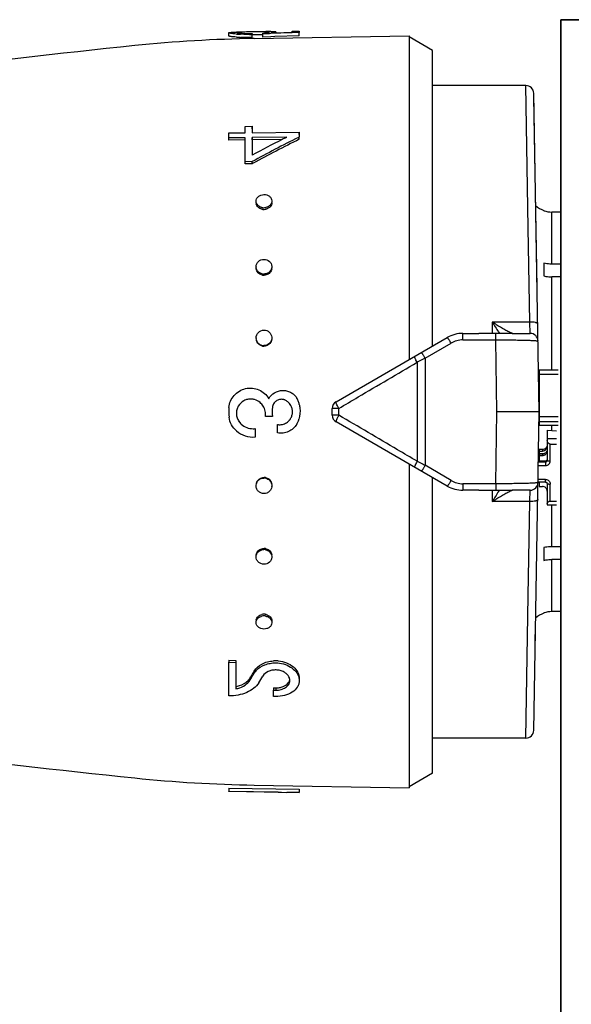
# Model space of a CAD drawing. Header units: millimetres. Extents: x 14365 to 105143, y -126377 to -22383.
# Tile 71 of 191: x 52602 to 52638, y -122816 to -122753. Entities that reach past the tile are written whole.
import ezdxf

# ---------------------------------------------------------------- set-up
doc = ezdxf.new("R2010")
doc.units = ezdxf.units.MM
doc.layers.add('UT_ZAŘÍZENÍ - OT', color=3, linetype='Continuous', lineweight=35)

msp = doc.modelspace()

# ---------------------------------------------------------------- linework, layer by layer
at = {"color": 0, "linetype": 'Continuous'}
for p, q in [((52619.706, -122754.003), (52620.156, -122753.995)), ((52620.156, -122753.995), (52620.156, -122754.1)), ((52615.66, -122754.309), (52615.657, -122754.109)), ((52616.293, -122754.062), (52616.308, -122754.062)), ((52616.308, -122754.062), (52616.32, -122754.062)), ((52616.309, -122754.122), (52616.308, -122754.076)), ((52617.222, -122754.049), (52617.1, -122754.051)), ((52617.146, -122754.148), (52617.146, -122754.211)), ((52617.15, -122754.41), (52617.146, -122754.211)), ((52617.223, -122754.249), (52617.148, -122754.25)), ((52617.292, -122754.472), (52627.16, -122754.3)), ((52617.834, -122754.242), (52617.803, -122754.242)), ((52617.832, -122754.182), (52617.832, -122754.129)), ((52618.262, -122754.166), (52617.832, -122754.182)), ((52617.836, -122754.381), (52617.832, -122754.182)), ((52618.352, -122754.362), (52617.836, -122754.381)), ((52618.056, -122754.109), (52618.055, -122754.045)), ((52618.349, -122754.163), (52618.262, -122754.166)), ((52618.344, -122754.114), (52618.647, -122754.104)), ((52619.64, -122754.117), (52618.349, -122754.163)), ((52618.61, -122754.353), (52618.352, -122754.362)), ((52618.493, -122754.109), (52618.493, -122754.094)), ((52620.159, -122754.299), (52618.61, -122754.353)), ((52618.647, -122754.104), (52619.706, -122754.071)), ((52618.656, -122754.051), (52618.657, -122754.104)), ((52619.707, -122754.115), (52619.64, -122754.117)), ((52619.706, -122754.071), (52619.706, -122754.003)), ((52620.156, -122754.1), (52619.707, -122754.115)), ((52620.159, -122754.299), (52620.156, -122754.1)), ((52627.16, -122754.3), (52627.16, -122774.945)), ((52628.66, -122755.24), (52627.16, -122754.374)), ((52628.66, -122774.079), (52628.66, -122755.24)), ((52634.606, -122757.474), (52628.66, -122757.474)), ((52634.76, -122766.538), (52634.606, -122757.474)), ((52635.46, -122778.274), (52635.106, -122757.965)), ((52635.322, -122770.34), (52635.11, -122758.215)), ((52616.706, -122760.079), (52617.156, -122760.073)), ((52616.706, -122760.484), (52616.706, -122760.079)), ((52617.156, -122760.073), (52617.156, -122760.479)), ((52617.16, -122760.224), (52617.156, -122760.073)), ((52615.657, -122760.498), (52616.706, -122760.484)), ((52615.657, -122760.809), (52615.657, -122760.498)), ((52616.706, -122760.796), (52615.657, -122760.809)), ((52615.66, -122760.953), (52615.657, -122760.809)), ((52616.706, -122762.328), (52616.706, -122760.796)), ((52617.156, -122760.479), (52620.156, -122760.44)), ((52619.371, -122760.762), (52617.156, -122760.79)), ((52617.156, -122760.79), (52617.156, -122761.909)), ((52617.16, -122760.934), (52617.156, -122760.79)), ((52619.315, -122760.79), (52619.371, -122760.762)), ((52620.156, -122760.752), (52620.101, -122760.78)), ((52620.156, -122760.44), (52620.156, -122760.752)), ((52620.159, -122760.587), (52620.156, -122760.44)), ((52620.159, -122760.896), (52620.156, -122760.752)), ((52616.71, -122760.94), (52615.66, -122760.953)), ((52619.077, -122760.91), (52617.16, -122760.934)), ((52617.16, -122760.934), (52617.16, -122761.792)), ((52617.156, -122762.322), (52616.706, -122762.328)), ((52616.71, -122762.459), (52616.706, -122762.328)), ((52617.16, -122762.454), (52616.71, -122762.459)), ((52617.16, -122762.454), (52617.156, -122762.322)), ((52617.212, -122762.426), (52617.16, -122762.454)), ((52635.76, -122765.438), (52635.76, -122765.451)), ((52636.26, -122768.861), (52636.26, -122765.537)), ((52636.83, -122765.537), (52636.26, -122765.537)), ((52634.862, -122772.549), (52634.76, -122766.538)), ((52635.76, -122768.8), (52635.76, -122769.613)), ((52636.878, -122768.861), (52636.26, -122768.861)), ((52636.26, -122775.6), (52636.26, -122769.674)), ((52636.885, -122769.674), (52636.26, -122769.674)), ((52632.46, -122772.549), (52632.46, -122773.283)), ((52634.862, -122772.549), (52632.46, -122772.549)), ((52634.881, -122773.274), (52634.862, -122772.549)), ((52630.59, -122773.689), (52630.59, -122773.274)), ((52630.59, -122773.274), (52631.617, -122773.274)), ((52632.688, -122773.689), (52632.688, -122773.282)), ((52633.724, -122773.274), (52634.881, -122773.274)), ((52622.51, -122777.63), (52629.59, -122773.542)), ((52628.194, -122774.862), (52629.84, -122773.894)), ((52630.59, -122773.689), (52632.688, -122773.689)), ((52632.76, -122778.274), (52632.688, -122773.689)), ((52627.673, -122775.118), (52627.673, -122781.43)), ((52628.194, -122774.862), (52628.194, -122781.686)), ((52635.46, -122775.6), (52635.46, -122779.122)), ((52635.46, -122775.6), (52636.66, -122775.6)), ((52635.46, -122775.884), (52636.66, -122775.884)), ((52622.26, -122778.485), (52622.26, -122778.063)), ((52622.673, -122778.489), (52622.673, -122778.059)), ((52632.688, -122782.859), (52632.76, -122778.274)), ((52635.46, -122778.274), (52632.76, -122778.274)), ((52635.106, -122798.583), (52635.46, -122778.274)), ((52618.446, -122778.577), (52617.996, -122778.577)), ((52618.766, -122779.618), (52618.766, -122779.083)), ((52629.59, -122783.006), (52622.51, -122778.918)), ((52635.46, -122778.58), (52636.66, -122778.58)), ((52635.46, -122778.895), (52636.66, -122778.895)), ((52617.336, -122779.345), (52617.336, -122779.88)), ((52635.46, -122779.122), (52636.66, -122779.122)), ((52635.96, -122779.448), (52635.96, -122781.372)), ((52635.96, -122779.448), (52636.56, -122779.482)), ((52636.26, -122779.465), (52636.26, -122779.122)), ((52635.96, -122779.979), (52636.56, -122779.979)), ((52636.16, -122781.411), (52636.16, -122780.332)), ((52636.16, -122780.332), (52636.56, -122780.332)), ((52635.414, -122780.889), (52635.42, -122780.566)), ((52635.462, -122780.892), (52635.414, -122780.889)), ((52635.414, -122780.923), (52635.823, -122780.923)), ((52635.46, -122780.678), (52635.46, -122780.923)), ((52635.66, -122780.678), (52635.46, -122780.678)), ((52635.46, -122780.776), (52635.66, -122780.776)), ((52635.46, -122780.971), (52635.46, -122781.412)), ((52635.66, -122780.971), (52635.46, -122780.971)), ((52635.66, -122780.678), (52635.66, -122780.776)), ((52635.66, -122780.971), (52635.66, -122781.068)), ((52627.16, -122781.603), (52627.16, -122802.248)), ((52635.404, -122781.47), (52635.86, -122781.47)), ((52635.46, -122781.314), (52635.407, -122781.314)), ((52635.46, -122781.118), (52635.41, -122781.118)), ((52635.46, -122781.068), (52635.66, -122781.068)), ((52635.86, -122781.412), (52635.46, -122781.412)), ((52635.86, -122781.412), (52635.86, -122781.705)), ((52629.84, -122782.654), (52628.194, -122781.686)), ((52635.4, -122781.705), (52635.86, -122781.705)), ((52628.66, -122801.308), (52628.66, -122782.469)), ((52630.59, -122782.859), (52630.59, -122783.274)), ((52632.688, -122782.859), (52630.59, -122782.859)), ((52632.688, -122782.859), (52632.688, -122783.266)), ((52635.86, -122782.749), (52635.382, -122782.749)), ((52635.86, -122782.588), (52635.385, -122782.588)), ((52635.46, -122782.749), (52635.46, -122783.03)), ((52635.86, -122782.749), (52635.86, -122782.588)), ((52635.96, -122782.843), (52635.96, -122784.197)), ((52631.617, -122783.274), (52630.59, -122783.274)), ((52632.46, -122783.265), (52632.46, -122783.999)), ((52634.881, -122783.274), (52633.724, -122783.274)), ((52634.862, -122783.999), (52634.881, -122783.274)), ((52635.46, -122783.03), (52635.66, -122783.03)), ((52636.16, -122783.961), (52636.16, -122782.882)), ((52634.862, -122783.999), (52632.46, -122783.999)), ((52634.76, -122790.01), (52634.862, -122783.999)), ((52636.16, -122783.961), (52636.56, -122783.961)), ((52635.96, -122784.197), (52636.56, -122784.197)), ((52636.26, -122786.874), (52636.26, -122784.197)), ((52635.76, -122786.935), (52635.76, -122787.748)), ((52636.885, -122786.874), (52636.26, -122786.874)), ((52636.26, -122791.011), (52636.26, -122787.687)), ((52636.878, -122787.687), (52636.26, -122787.687)), ((52634.606, -122799.074), (52634.76, -122790.01)), ((52636.83, -122791.011), (52636.26, -122791.011)), ((52635.76, -122791.097), (52635.76, -122791.11)), ((52635.205, -122792.889), (52635.22, -122792.027)), ((52615.66, -122794.114), (52615.657, -122794.246)), ((52615.66, -122794.114), (52616.11, -122794.12)), ((52616.11, -122794.12), (52616.106, -122794.252)), ((52615.657, -122796.388), (52615.657, -122794.246)), ((52615.657, -122794.246), (52616.106, -122794.252)), ((52616.106, -122794.252), (52616.106, -122795.939)), ((52617.254, -122794.851), (52617.282, -122794.804)), ((52617.282, -122794.804), (52617.278, -122794.941)), ((52617.027, -122795.226), (52617.023, -122795.368)), ((52617.137, -122795.179), (52617.165, -122795.132)), ((52618.51, -122795.872), (52618.506, -122796.018)), ((52618.506, -122796.426), (52618.506, -122796.018)), ((52618.506, -122796.018), (52618.656, -122796.02)), ((52618.51, -122795.872), (52618.66, -122795.874)), ((52618.66, -122795.874), (52618.656, -122796.02)), ((52618.656, -122796.428), (52618.506, -122796.426)), ((52634.606, -122799.074), (52628.66, -122799.074)), ((52628.66, -122801.308), (52627.16, -122802.174)), ((52615.66, -122802.26), (52615.657, -122802.46)), ((52615.66, -122802.26), (52620.159, -122802.338)), ((52617.292, -122802.076), (52627.16, -122802.248)), ((52615.657, -122802.471), (52615.657, -122802.46)), ((52615.657, -122802.46), (52620.156, -122802.538)), ((52618.806, -122802.526), (52615.657, -122802.471)), ((52618.806, -122802.53), (52618.806, -122802.526)), ((52618.806, -122802.53), (52619.369, -122802.539)), ((52620.159, -122802.338), (52620.156, -122802.538)), ((52620.159, -122802.349), (52620.156, -122802.549)), ((52620.156, -122802.538), (52620.156, -122802.549))]:
    msp.add_line(p, q, dxfattribs=at)
for centre, radius, start, end in [((52618.863, -122844.459), 90, 91, 95.86353), ((52616.775, -122745.633), 8.577, 265.82558, 266.62577), ((52616.776, -122745.782), 8.626, 265.85586, 266.65073), ((52616.924, -122789.796), 35.74, 91.01238, 91.21551), ((52616.848, -122744.379), 9.833, 266.63176, 267.39596), ((52616.849, -122744.511), 9.899, 266.65673, 267.41559), ((52616.453, -122755.858), 1.789, 94.25337, 94.6326), ((52616.509, -122756.627), 2.559, 93.45872, 94.22835), ((52616.929, -122741.669), 12.544, 270.2757, 270.99142), ((52616.972, -122744.12), 10.03, 270.37671, 270.99382), ((52617.383, -122747.721), 6.424, 274.00652, 274.76218), ((52617.469, -122748.763), 5.379, 274.77014, 275.5791), ((52617.905, -122759.323), 5.28, 88.37447, 89.19799), ((52618.766, -122796.151), 42.126, 90.84632, 91.00332), ((52618.48, -122777.051), 23.023, 90.56986, 90.83886), ((52618.38, -122767.255), 13.227, 90.13111, 90.55891), ((52660.748, -123252.314), 500, 95.86353, 99.2151), ((52634.606, -122757.974), 0.5, 1.00273, 90.00005), ((52667.445, -122854.713), 105.191, 116.74897, 118.55954), ((52667.181, -122855.091), 105.279, 116.52799, 118.3353), ((52664.077, -122849.69), 99.533, 116.72558, 116.87901), ((52666.989, -122855.377), 105.923, 116.89327, 118.06457), ((52617.749, -122764.954), 0.34, 181.83857, 189.22993), ((52617.902, -122764.684), 0.578, 257.40046, 263.77919), ((52617.901, -122764.695), 0.567, 263.76903, 270.51539), ((52617.9, -122764.684), 0.577, 270.61415, 283.65474), ((52618.08, -122764.945), 0.33, 0.0012, 1.80344), ((52636.26, -122764.024), 1.5, 226.64917, 250.52878), ((52617.906, -122764.787), 0.583, 257.43846, 263.79562), ((52617.905, -122764.797), 0.572, 263.78497, 270.51556), ((52617.903, -122764.787), 0.582, 270.61233, 283.61615), ((52636.262, -122764.028), 1.509, 250.58004, 269.92942), ((52617.821, -122769.024), 0.415, 180.00363, 182.62681), ((52617.905, -122768.961), 0.529, 255.90699, 262.90203), ((52617.908, -122769.029), 0.533, 255.94846, 262.92018), ((52617.903, -122768.975), 0.515, 262.89641, 270.33517), ((52617.907, -122769.043), 0.519, 262.91395, 270.33539), ((52617.992, -122769.094), 0.417, 351.68515, 359.95596), ((52653.243, -122760.027), 24.264, 211.06983, 212.81472), ((52630.59, -122775.274), 2, 90, 120), ((52649.286, -122762.572), 19.559, 212.83138, 213.19135), ((52634.881, -122773.774), 0.5, 0.9973, 89.99995), ((52617.877, -122773.559), 0.471, 180.01487, 185.18459), ((52617.907, -122773.549), 0.505, 254.94557, 262.29746), ((52617.911, -122773.58), 0.509, 254.989, 262.3166), ((52617.905, -122773.566), 0.488, 262.29512, 270.14263), ((52617.908, -122773.596), 0.492, 262.31359, 270.14288), ((52630.591, -122775.167), 1.479, 90.0293, 120.51258), ((52735.755, -122994.235), 244.324, 116.11937, 116.25551), ((52635.361, -122776.43), 0.0994, 313.59217, 359.98031), ((52635.36, -122776.418), 0.301, 284.00989, 289.44256), ((52617.053, -122778.337), 0.878, 79.26214, 86.10486), ((52617.043, -122778.386), 0.927, 73.07928, 79.21627), ((52617.039, -122778.424), 0.963, 41.07571, 50.01192), ((52617.033, -122778.428), 0.97, 32.46127, 41.04427), ((52619.015, -122778.052), 0.576, 71.25318, 78.39725), ((52619.017, -122778.045), 0.569, 63.84048, 71.25521), ((52618.893, -122778.281), 0.836, 39.13046, 49.82845), ((52618.899, -122778.275), 0.828, 29.69129, 39.12926), ((52619.096, -122777.975), 1.078, 27.84061, 34.02965), ((52619.1, -122777.973), 1.073, 21.6663, 27.84286), ((52619.117, -122777.966), 1.054, 15.21143, 21.66816), ((52618.205, -122778.213), 1.999, 11.83461, 15.19202), ((52622.76, -122778.063), 0.5, 120, 180), ((52635.36, -122778.046), 0.3, 70.55401, 72.35353), ((52618.318, -122778.274), 2.661, 174.20363, 187.38301), ((52620.743, -122778.274), 2.316, 172.81682, 187.51949), ((52617.047, -122778.38), 0.893, 214.11402, 220.95302), ((52617.218, -122778.231), 1.119, 220.98571, 227.22441), ((52618.908, -122778.311), 0.785, 259.56156, 266.77563), ((52618.895, -122778.272), 0.831, 307.97112, 320.9467), ((52618.888, -122778.266), 0.841, 320.92395, 328.11089), ((52618.937, -122778.412), 1.247, 328.36326, 330.5708), ((52618.951, -122778.419), 1.23, 330.55262, 339.45926), ((52618.997, -122778.437), 1.181, 339.47291, 345.3977), ((52622.76, -122778.485), 0.5, 180, 240), ((52617.219, -122778.24), 1.644, 229.79423, 274.1007), ((52617.218, -122778.248), 1.104, 269.87405, 276.1358), ((52635.67, -122780.481), 0.29, 325.94596, 359.95559), ((52735.755, -122562.313), 244.324, 243.74449, 243.88063), ((52617.904, -122782.983), 0.489, 81.95126, 89.79291), ((52617.908, -122782.952), 0.493, 81.96974, 89.79318), ((52617.902, -122783.001), 0.507, 74.61727, 81.95392), ((52617.905, -122782.97), 0.51, 74.66061, 81.97306), ((52630.591, -122781.381), 1.479, 239.48743, 269.97069), ((52634.881, -122782.774), 0.5, 270, 359), ((52635.872, -122782.843), 0.0882, 0.03691, 8.66078), ((52617.925, -122782.991), 0.481, 352.20997, 354.91531), ((52630.59, -122781.274), 2, 240, 270), ((52653.165, -122796.472), 24.171, 147.18194, 148.9335), ((52649.628, -122794.199), 19.968, 146.8123, 147.16491), ((52617.903, -122787.574), 0.516, 82.18024, 89.60747), ((52617.906, -122787.506), 0.52, 82.19776, 89.60771), ((52617.9, -122787.591), 0.533, 75.22208, 82.18643), ((52617.904, -122787.522), 0.537, 75.26335, 82.20456), ((52636.262, -122792.52), 1.509, 90.07058, 109.41996), ((52617.749, -122791.594), 0.34, 170.77007, 178.16143), ((52617.901, -122791.86), 0.574, 89.52764, 102.6205), ((52617.905, -122791.758), 0.579, 90.47615, 102.57666), ((52617.904, -122791.742), 0.563, 89.46365, 90.42767), ((52617.901, -122791.855), 0.569, 82.70603, 89.43816), ((52617.904, -122791.752), 0.574, 82.72194, 89.43835), ((52617.899, -122791.87), 0.584, 76.3765, 82.71678), ((52617.902, -122791.767), 0.588, 76.41423, 82.73319), ((52618.08, -122791.603), 0.33, 358.19656, 359.9988), ((52636.26, -122792.524), 1.5, 109.47122, 133.35083), ((52618.637, -122796.098), 1.949, 89.34777, 93.68224), ((52618.637, -122796.13), 1.981, 84.74512, 89.3338), ((52618.242, -122795.528), 1.129, 136.6726, 142.69573), ((52616.158, -122794.68), 1.027, 315.49883, 321.71461), ((52616.236, -122794.742), 0.927, 321.71489, 328.50896), ((52578.607, -122772.086), 44.921, 328.78337, 329.0635), ((52579.085, -122772.04), 44.466, 328.57088, 328.85214), ((52577.733, -122771.223), 46.046, 328.85211, 329.1259), ((52576.884, -122771.055), 46.929, 329.13232, 329.40315), ((52618.147, -122795.456), 1.009, 142.68913, 149.33475), ((52579.352, -122772.159), 44.808, 328.5423, 329.17295), ((52619.098, -122795.398), 0.458, 358.60453, 6.96692), ((52615.722, -122794.07), 1.908, 281.62893, 285.76186), ((52660.748, -122304.234), 500, 260.77609, 264.13647), ((52634.606, -122798.574), 0.5, 270, 359), ((52618.863, -122712.089), 90, 264.13647, 269)]:
    msp.add_arc(centre, radius, start, end, dxfattribs=at)
at = {"color": 0, "linetype": 'Continuous', "extrusion": (0, 0, -1)}
for centre, major_axis, ratio, start_param, end_param in [((52636.16, -122780.097), (0, -0.235), 0.85043, 0, 1.570796), ((52636.16, -122784.118), (0.2, 0), 0.785695, 3.141593, 4.712389)]:
    msp.add_ellipse(centre, major_axis=major_axis, ratio=ratio, start_param=start_param, end_param=end_param, dxfattribs=at)
at = {"color": 0, "linetype": 'Continuous'}
for points, knots in [([(52615.657, -122754.109), (52615.657, -122754.106), (52615.664, -122754.099), (52615.671, -122754.097), (52615.677, -122754.096)], [0, 0, 0, 0, 0.34526, 1, 1, 1, 1]), ([(52616.151, -122754.187), (52616.081, -122754.182), (52615.983, -122754.173), (52615.861, -122754.159), (52615.79, -122754.149), (52615.735, -122754.139), (52615.693, -122754.129), (52615.67, -122754.121), (52615.657, -122754.113), (52615.657, -122754.109)], [0, 0, 0, 0, 0.415889, 0.585993, 0.728367, 0.841268, 0.923827, 0.975949, 1, 1, 1, 1]), ([(52616.152, -122754.385), (52616.083, -122754.38), (52615.985, -122754.372), (52615.864, -122754.358), (52615.793, -122754.348), (52615.738, -122754.338), (52615.697, -122754.328), (52615.673, -122754.321), (52615.66, -122754.313), (52615.66, -122754.309)], [0, 0, 0, 0, 0.416026, 0.586157, 0.728535, 0.841423, 0.923955, 0.976034, 1, 1, 1, 1]), ([(52615.677, -122754.096), (52615.68, -122754.094), (52615.7, -122754.089), (52615.72, -122754.085), (52615.737, -122754.083)], [0, 0, 0, 0, 0.194984, 1, 1, 1, 1]), ([(52615.737, -122754.083), (52615.793, -122754.077), (52615.936, -122754.071), (52616.079, -122754.067), (52616.166, -122754.065)], [0, 0, 0, 0, 0.393124, 1, 1, 1, 1]), ([(52616.308, -122754.076), (52616.293, -122754.077), (52616.268, -122754.079), (52616.234, -122754.083), (52616.213, -122754.088), (52616.201, -122754.092), (52616.199, -122754.095)], [0, 0, 0, 0, 0.402142, 0.703286, 0.901798, 1, 1, 1, 1]), ([(52616.199, -122754.095), (52616.199, -122754.095), (52616.199, -122754.096), (52616.199, -122754.096), (52616.199, -122754.097)], [0, 0, 0, 0, 0.519614, 1, 1, 1, 1]), ([(52616.199, -122754.097), (52616.199, -122754.098), (52616.204, -122754.102), (52616.22, -122754.108), (52616.258, -122754.116), (52616.32, -122754.123), (52616.369, -122754.128), (52616.398, -122754.13)], [0, 0, 0, 0, 0.026104, 0.078509, 0.271488, 0.580502, 1, 1, 1, 1]), ([(52617.1, -122754.051), (52616.961, -122754.053), (52616.712, -122754.059), (52616.463, -122754.066), (52616.354, -122754.072)], [0, 0, 0, 0, 0.5608, 1, 1, 1, 1]), ([(52616.398, -122754.13), (52616.441, -122754.134), (52616.654, -122754.147), (52616.868, -122754.151), (52617.038, -122754.15)], [0, 0, 0, 0, 0.202928, 1, 1, 1, 1]), ([(52616.99, -122754.213), (52616.938, -122754.213), (52616.742, -122754.213), (52616.546, -122754.208), (52616.401, -122754.201)], [0, 0, 0, 0, 0.261385, 1, 1, 1, 1]), ([(52617.15, -122754.41), (52617.085, -122754.411), (52616.836, -122754.413), (52616.587, -122754.408), (52616.403, -122754.4)], [0, 0, 0, 0, 0.261104, 1, 1, 1, 1]), ([(52617.801, -122754.042), (52617.757, -122754.042), (52617.564, -122754.043), (52617.371, -122754.046), (52617.222, -122754.049)], [0, 0, 0, 0, 0.228486, 1, 1, 1, 1]), ([(52617.803, -122754.242), (52617.758, -122754.242), (52617.565, -122754.243), (52617.372, -122754.246), (52617.223, -122754.249)], [0, 0, 0, 0, 0.228577, 1, 1, 1, 1]), ([(52617.979, -122754.043), (52617.965, -122754.043), (52617.906, -122754.043), (52617.846, -122754.042), (52617.801, -122754.042)], [0, 0, 0, 0, 0.229978, 1, 1, 1, 1]), ([(52617.992, -122754.116), (52618.03, -122754.112), (52618.096, -122754.105), (52618.172, -122754.094), (52618.217, -122754.085), (52618.239, -122754.079), (52618.252, -122754.074), (52618.258, -122754.069), (52618.258, -122754.067)], [0, 0, 0, 0, 0.416564, 0.727805, 0.840468, 0.923103, 0.975235, 1, 1, 1, 1]), ([(52618.166, -122754.049), (52618.158, -122754.049), (52618.121, -122754.047), (52618.084, -122754.046), (52618.055, -122754.045)], [0, 0, 0, 0, 0.216654, 1, 1, 1, 1]), ([(52618.235, -122754.057), (52618.23, -122754.056), (52618.207, -122754.052), (52618.184, -122754.051), (52618.166, -122754.049)], [0, 0, 0, 0, 0.191517, 1, 1, 1, 1]), ([(52618.258, -122754.067), (52618.258, -122754.064), (52618.248, -122754.059), (52618.241, -122754.058), (52618.235, -122754.057)], [0, 0, 0, 0, 0.306489, 1, 1, 1, 1]), ([(52618.493, -122754.094), (52618.482, -122754.096), (52618.432, -122754.104), (52618.383, -122754.11), (52618.344, -122754.114)], [0, 0, 0, 0, 0.219199, 1, 1, 1, 1]), ([(52618.35, -122754.028), (52618.365, -122754.028), (52618.417, -122754.028), (52618.469, -122754.029), (52618.507, -122754.03)], [0, 0, 0, 0, 0.28218, 1, 1, 1, 1]), ([(52618.656, -122754.051), (52618.656, -122754.055), (52618.638, -122754.064), (52618.61, -122754.072), (52618.557, -122754.084), (52618.517, -122754.091), (52618.493, -122754.094)], [0, 0, 0, 0, 0.080473, 0.272652, 0.58028, 1, 1, 1, 1]), ([(52618.507, -122754.03), (52618.517, -122754.03), (52618.55, -122754.031), (52618.583, -122754.034), (52618.606, -122754.036)], [0, 0, 0, 0, 0.312325, 1, 1, 1, 1]), ([(52618.606, -122754.036), (52618.619, -122754.038), (52618.635, -122754.04), (52618.651, -122754.045), (52618.656, -122754.049), (52618.656, -122754.051)], [0, 0, 0, 0, 0.708486, 0.898996, 1, 1, 1, 1]), ([(52617.406, -122764.854), (52617.405, -122764.798), (52617.431, -122764.682), (52617.544, -122764.538), (52617.711, -122764.445), (52617.84, -122764.422), (52617.906, -122764.421)], [0, 0, 0, 0, 0.229393, 0.470966, 0.729703, 1, 1, 1, 1]), ([(52617.906, -122764.421), (52617.97, -122764.421), (52618.095, -122764.44), (52618.259, -122764.524), (52618.373, -122764.658), (52618.404, -122764.769), (52618.406, -122764.823)], [0, 0, 0, 0, 0.270385, 0.528616, 0.769944, 1, 1, 1, 1]), ([(52617.51, -122765.1), (52617.479, -122765.066), (52617.429, -122764.989), (52617.408, -122764.898), (52617.406, -122764.854)], [0, 0, 0, 0, 0.509651, 1, 1, 1, 1]), ([(52617.779, -122765.355), (52617.689, -122765.335), (52617.521, -122765.256), (52617.428, -122765.091), (52617.414, -122765.008)], [0, 0, 0, 0, 0.524629, 1, 1, 1, 1]), ([(52617.776, -122765.248), (52617.75, -122765.242), (52617.652, -122765.213), (52617.561, -122765.156), (52617.51, -122765.1)], [0, 0, 0, 0, 0.260211, 1, 1, 1, 1]), ([(52618.302, -122765.092), (52618.285, -122765.111), (52618.21, -122765.182), (52618.112, -122765.227), (52618.036, -122765.246)], [0, 0, 0, 0, 0.24218, 1, 1, 1, 1]), ([(52618.41, -122764.945), (52618.41, -122765.036), (52618.324, -122765.233), (52618.14, -122765.329), (52618.04, -122765.353)], [0, 0, 0, 0, 0.47302, 1, 1, 1, 1]), ([(52618.406, -122764.823), (52618.407, -122764.871), (52618.389, -122764.97), (52618.335, -122765.055), (52618.302, -122765.092)], [0, 0, 0, 0, 0.488775, 1, 1, 1, 1]), ([(52617.406, -122769.025), (52617.406, -122768.964), (52617.434, -122768.84), (52617.545, -122768.684), (52617.712, -122768.582), (52617.841, -122768.557), (52617.906, -122768.556)], [0, 0, 0, 0, 0.241806, 0.488407, 0.741812, 1, 1, 1, 1]), ([(52617.474, -122769.258), (52617.464, -122769.241), (52617.428, -122769.175), (52617.409, -122769.1), (52617.407, -122769.043)], [0, 0, 0, 0, 0.253103, 1, 1, 1, 1]), ([(52617.906, -122768.556), (52618.029, -122768.556), (52618.223, -122768.623), (52618.372, -122768.821), (52618.403, -122768.94), (52618.406, -122768.999)], [0, 0, 0, 0, 0.507384, 0.755665, 1, 1, 1, 1]), ([(52618.406, -122768.999), (52618.408, -122769.049), (52618.398, -122769.118), (52618.374, -122769.181), (52618.367, -122769.197)], [0, 0, 0, 0, 0.747031, 1, 1, 1, 1]), ([(52636.26, -122768.861), (52636.218, -122768.861), (52636.05, -122768.856), (52635.882, -122768.831), (52635.76, -122768.8)], [0, 0, 0, 0, 0.252472, 1, 1, 1, 1]), ([(52617.779, -122769.547), (52617.687, -122769.524), (52617.515, -122769.429), (52617.427, -122769.25), (52617.414, -122769.161)], [0, 0, 0, 0, 0.510101, 1, 1, 1, 1]), ([(52617.776, -122769.474), (52617.714, -122769.459), (52617.596, -122769.406), (52617.506, -122769.311), (52617.474, -122769.258)], [0, 0, 0, 0, 0.506643, 1, 1, 1, 1]), ([(52618.367, -122769.197), (52618.338, -122769.263), (52618.246, -122769.386), (52618.109, -122769.453), (52618.036, -122769.472)], [0, 0, 0, 0, 0.492845, 1, 1, 1, 1]), ([(52618.405, -122769.154), (52618.392, -122769.244), (52618.305, -122769.424), (52618.132, -122769.521), (52618.04, -122769.545)], [0, 0, 0, 0, 0.489899, 1, 1, 1, 1]), ([(52635.76, -122769.613), (52635.8, -122769.624), (52635.965, -122769.659), (52636.133, -122769.674), (52636.26, -122769.674)], [0, 0, 0, 0, 0.247091, 1, 1, 1, 1]), ([(52633.581, -122773.21), (52633.497, -122773.17), (52633.32, -122773.077), (52632.944, -122772.861), (52632.655, -122772.679), (52632.46, -122772.549)], [0, 0, 0, 0, 0.213248, 0.460801, 1, 1, 1, 1]), ([(52635.362, -122772.678), (52635.362, -122772.668), (52635.353, -122772.646), (52635.32, -122772.623), (52635.274, -122772.601), (52635.184, -122772.573), (52635.045, -122772.552), (52634.926, -122772.548), (52634.862, -122772.549)], [0, 0, 0, 0, 0.054454, 0.124226, 0.220024, 0.341181, 0.645763, 1, 1, 1, 1]), ([(52617.406, -122773.559), (52617.406, -122773.433), (52617.514, -122773.168), (52617.779, -122773.064), (52617.906, -122773.063)], [0, 0, 0, 0, 0.49811, 1, 1, 1, 1]), ([(52617.906, -122773.063), (52618.027, -122773.063), (52618.277, -122773.154), (52618.394, -122773.395), (52618.404, -122773.514)], [0, 0, 0, 0, 0.501804, 1, 1, 1, 1]), ([(52632.688, -122773.282), (52632.508, -122773.283), (52632.151, -122773.282), (52631.794, -122773.274), (52631.617, -122773.274)], [0, 0, 0, 0, 0.502804, 1, 1, 1, 1]), ([(52633.724, -122773.274), (52633.644, -122773.274), (52633.299, -122773.275), (52632.953, -122773.279), (52632.687, -122773.282)], [0, 0, 0, 0, 0.230893, 1, 1, 1, 1]), ([(52633.659, -122773.246), (52633.653, -122773.243), (52633.627, -122773.232), (52633.601, -122773.22), (52633.581, -122773.21)], [0, 0, 0, 0, 0.229765, 1, 1, 1, 1]), ([(52633.69, -122773.258), (52633.688, -122773.257), (52633.677, -122773.253), (52633.667, -122773.249), (52633.659, -122773.246)], [0, 0, 0, 0, 0.235586, 1, 1, 1, 1]), ([(52633.75, -122773.274), (52633.742, -122773.274), (52633.721, -122773.269), (52633.702, -122773.262), (52633.69, -122773.258)], [0, 0, 0, 0, 0.393757, 1, 1, 1, 1]), ([(52617.779, -122774.071), (52617.696, -122774.049), (52617.539, -122773.963), (52617.45, -122773.807), (52617.427, -122773.725)], [0, 0, 0, 0, 0.50198, 1, 1, 1, 1]), ([(52617.776, -122774.037), (52617.703, -122774.017), (52617.564, -122773.945), (52617.474, -122773.818), (52617.445, -122773.749)], [0, 0, 0, 0, 0.50114, 1, 1, 1, 1]), ([(52618.389, -122773.684), (52618.366, -122773.767), (52618.277, -122773.924), (52618.119, -122774.013), (52618.036, -122774.036)], [0, 0, 0, 0, 0.49918, 1, 1, 1, 1]), ([(52618.405, -122773.658), (52618.392, -122773.753), (52618.308, -122773.94), (52618.133, -122774.045), (52618.04, -122774.071)], [0, 0, 0, 0, 0.498032, 1, 1, 1, 1]), ([(52629.84, -122773.894), (52629.82, -122773.873), (52629.788, -122773.826), (52629.755, -122773.752), (52629.715, -122773.689), (52629.677, -122773.638), (52629.646, -122773.596), (52629.621, -122773.565), (52629.606, -122773.548), (52629.593, -122773.54), (52629.59, -122773.542)], [0, 0, 0, 0, 0.198142, 0.388892, 0.560134, 0.707991, 0.828678, 0.918542, 0.975091, 1, 1, 1, 1]), ([(52632.688, -122773.689), (52632.864, -122773.688), (52633.209, -122773.688), (52633.709, -122773.691), (52634.17, -122773.697), (52634.521, -122773.704), (52634.768, -122773.712), (52634.924, -122773.718), (52635.059, -122773.724), (52635.17, -122773.731), (52635.259, -122773.739), (52635.322, -122773.746), (52635.36, -122773.753), (52635.377, -122773.759), (52635.381, -122773.763), (52635.381, -122773.765)], [0, 0, 0, 0, 0.195605, 0.383531, 0.55643, 0.707585, 0.773165, 0.831259, 0.881323, 0.92293, 0.955723, 0.979458, 0.994025, 0.997954, 1, 1, 1, 1]), ([(52628.194, -122774.862), (52628.164, -122774.812), (52628.121, -122774.74), (52628.065, -122774.651), (52628.029, -122774.596), (52627.998, -122774.551), (52627.974, -122774.519), (52627.958, -122774.501), (52627.949, -122774.493), (52627.945, -122774.492), (52627.944, -122774.493)], [0, 0, 0, 0, 0.387648, 0.559336, 0.708365, 0.829964, 0.920373, 0.976704, 0.992026, 1, 1, 1, 1]), ([(52622.673, -122778.059), (52623.089, -122777.814), (52624.755, -122776.834), (52626.422, -122775.854), (52627.673, -122775.118)], [0, 0, 0, 0, 0.249365, 1, 1, 1, 1]), ([(52627.673, -122775.118), (52627.647, -122775.071), (52627.61, -122775.003), (52627.567, -122774.916), (52627.542, -122774.861), (52627.523, -122774.816), (52627.511, -122774.781), (52627.506, -122774.759), (52627.506, -122774.745), (52627.51, -122774.743)], [0, 0, 0, 0, 0.389691, 0.560136, 0.707341, 0.827183, 0.916538, 0.973346, 1, 1, 1, 1]), ([(52615.67, -122778.005), (52615.685, -122777.863), (52615.76, -122777.581), (52616.066, -122777.093), (52616.717, -122776.701), (52617.473, -122776.776), (52617.957, -122777.088), (52618.143, -122777.313), (52618.216, -122777.436)], [0, 0, 0, 0, 0.125806, 0.251598, 0.500158, 0.748611, 0.874302, 1, 1, 1, 1]), ([(52618.216, -122777.436), (52618.304, -122777.284), (52618.56, -122777.021), (52618.998, -122776.892), (52619.35, -122776.924), (52619.601, -122777.014), (52619.822, -122777.164), (52619.94, -122777.299), (52619.989, -122777.372)], [0, 0, 0, 0, 0.249691, 0.498274, 0.623384, 0.748679, 0.874168, 1, 1, 1, 1]), ([(52617.112, -122777.461), (52617.029, -122777.456), (52616.859, -122777.468), (52616.541, -122777.584), (52616.287, -122777.833), (52616.164, -122778.149), (52616.138, -122778.405), (52616.185, -122778.657), (52616.26, -122778.811), (52616.308, -122778.881)], [0, 0, 0, 0, 0.124702, 0.249421, 0.497433, 0.62303, 0.748788, 0.874419, 1, 1, 1, 1]), ([(52619.131, -122777.487), (52619.054, -122777.472), (52618.892, -122777.472), (52618.671, -122777.572), (52618.507, -122777.751), (52618.454, -122777.906), (52618.444, -122777.984)], [0, 0, 0, 0, 0.248903, 0.498305, 0.748695, 1, 1, 1, 1]), ([(52620.162, -122777.803), (52620.178, -122777.88), (52620.225, -122778.189), (52620.199, -122778.508), (52620.14, -122778.735)], [0, 0, 0, 0, 0.250786, 1, 1, 1, 1]), ([(52622.673, -122778.059), (52622.644, -122778.007), (52622.594, -122777.911), (52622.536, -122777.783), (52622.507, -122777.695), (52622.5, -122777.649), (52622.505, -122777.632), (52622.51, -122777.63)], [0, 0, 0, 0, 0.377895, 0.69297, 0.905251, 0.965919, 1, 1, 1, 1]), ([(52617.996, -122778.577), (52618.013, -122778.462), (52618.003, -122778.225), (52617.914, -122778.005), (52617.852, -122777.907)], [0, 0, 0, 0, 0.500135, 1, 1, 1, 1]), ([(52619.602, -122778.71), (52619.641, -122778.647), (52619.702, -122778.511), (52619.735, -122778.29), (52619.71, -122778.068), (52619.655, -122777.929), (52619.618, -122777.865)], [0, 0, 0, 0, 0.249892, 0.499949, 0.75024, 1, 1, 1, 1]), ([(52622.673, -122778.059), (52622.645, -122778.059), (52622.591, -122778.059), (52622.513, -122778.059), (52622.442, -122778.059), (52622.381, -122778.06), (52622.337, -122778.06), (52622.308, -122778.061), (52622.291, -122778.061), (52622.279, -122778.062), (52622.268, -122778.062), (52622.264, -122778.063), (52622.26, -122778.062), (52622.26, -122778.063)], [0, 0, 0, 0, 0.203374, 0.394866, 0.56769, 0.716771, 0.837685, 0.88646, 0.926896, 0.958626, 0.981467, 0.99529, 1, 1, 1, 1]), ([(52616.158, -122779.495), (52616.028, -122779.386), (52615.809, -122779.115), (52615.701, -122778.784), (52615.679, -122778.616)], [0, 0, 0, 0, 0.49938, 1, 1, 1, 1]), ([(52616.457, -122779.053), (52616.559, -122779.147), (52616.799, -122779.299), (52617.078, -122779.351), (52617.216, -122779.352)], [0, 0, 0, 0, 0.500561, 1, 1, 1, 1]), ([(52619.998, -122779.066), (52619.936, -122779.167), (52619.781, -122779.353), (52619.476, -122779.55), (52619.126, -122779.646), (52618.883, -122779.64), (52618.766, -122779.618)], [0, 0, 0, 0, 0.249964, 0.499879, 0.749906, 1, 1, 1, 1]), ([(52618.864, -122779.095), (52618.96, -122779.1), (52619.156, -122779.077), (52619.331, -122778.986), (52619.407, -122778.927)], [0, 0, 0, 0, 0.50069, 1, 1, 1, 1]), ([(52622.673, -122778.489), (52622.645, -122778.489), (52622.591, -122778.489), (52622.513, -122778.489), (52622.442, -122778.489), (52622.381, -122778.488), (52622.337, -122778.488), (52622.308, -122778.487), (52622.291, -122778.487), (52622.279, -122778.486), (52622.268, -122778.487), (52622.264, -122778.485), (52622.26, -122778.486), (52622.26, -122778.485)], [0, 0, 0, 0, 0.203374, 0.394866, 0.56769, 0.716771, 0.837685, 0.88646, 0.926896, 0.958626, 0.981467, 0.99529, 1, 1, 1, 1]), ([(52622.673, -122778.489), (52622.644, -122778.541), (52622.594, -122778.637), (52622.536, -122778.765), (52622.507, -122778.853), (52622.5, -122778.899), (52622.505, -122778.916), (52622.51, -122778.918)], [0, 0, 0, 0, 0.377895, 0.69297, 0.905251, 0.965919, 1, 1, 1, 1]), ([(52627.673, -122781.43), (52627.255, -122781.184), (52625.588, -122780.204), (52623.922, -122779.224), (52622.673, -122778.489)], [0, 0, 0, 0, 0.250578, 1, 1, 1, 1]), ([(52635.96, -122780.384), (52635.96, -122780.422), (52635.944, -122780.5), (52635.877, -122780.598), (52635.778, -122780.663), (52635.699, -122780.678), (52635.66, -122780.678)], [0, 0, 0, 0, 0.247784, 0.496832, 0.747734, 1, 1, 1, 1]), ([(52635.66, -122780.776), (52635.709, -122780.776), (52635.807, -122780.752), (52635.883, -122780.684), (52635.91, -122780.644)], [0, 0, 0, 0, 0.501963, 1, 1, 1, 1]), ([(52635.96, -122780.676), (52635.96, -122780.715), (52635.944, -122780.792), (52635.877, -122780.89), (52635.778, -122780.955), (52635.699, -122780.971), (52635.66, -122780.971)], [0, 0, 0, 0, 0.247784, 0.496832, 0.747734, 1, 1, 1, 1]), ([(52635.66, -122781.068), (52635.699, -122781.068), (52635.778, -122781.053), (52635.877, -122780.988), (52635.944, -122780.89), (52635.96, -122780.812), (52635.96, -122780.774)], [0, 0, 0, 0, 0.252266, 0.503168, 0.752216, 1, 1, 1, 1]), ([(52627.673, -122781.43), (52627.647, -122781.477), (52627.61, -122781.545), (52627.567, -122781.632), (52627.542, -122781.687), (52627.523, -122781.732), (52627.511, -122781.768), (52627.506, -122781.789), (52627.506, -122781.803), (52627.51, -122781.805)], [0, 0, 0, 0, 0.389693, 0.560138, 0.707342, 0.827185, 0.916539, 0.973347, 1, 1, 1, 1]), ([(52635.86, -122781.412), (52635.872, -122781.412), (52635.896, -122781.407), (52635.927, -122781.389), (52635.95, -122781.361), (52635.958, -122781.338), (52635.959, -122781.327)], [0, 0, 0, 0, 0.251925, 0.502849, 0.751924, 1, 1, 1, 1]), ([(52635.86, -122781.47), (52635.873, -122781.47), (52635.899, -122781.465), (52635.932, -122781.443), (52635.955, -122781.411), (52635.96, -122781.385), (52635.96, -122781.372)], [0, 0, 0, 0, 0.252236, 0.503168, 0.752245, 1, 1, 1, 1]), ([(52635.86, -122781.705), (52635.899, -122781.705), (52635.978, -122781.69), (52636.077, -122781.625), (52636.144, -122781.527), (52636.16, -122781.449), (52636.16, -122781.411)], [0, 0, 0, 0, 0.252255, 0.503168, 0.752226, 1, 1, 1, 1]), ([(52635.96, -122781.372), (52635.96, -122781.375), (52635.963, -122781.379), (52635.969, -122781.384), (52635.979, -122781.389), (52635.996, -122781.395), (52636.02, -122781.4), (52636.05, -122781.405), (52636.097, -122781.41), (52636.135, -122781.411), (52636.16, -122781.411)], [0, 0, 0, 0, 0.040706, 0.069574, 0.105554, 0.199505, 0.321626, 0.468167, 0.634164, 1, 1, 1, 1]), ([(52628.194, -122781.686), (52628.164, -122781.736), (52628.121, -122781.808), (52628.065, -122781.897), (52628.029, -122781.952), (52627.998, -122781.997), (52627.974, -122782.029), (52627.958, -122782.047), (52627.949, -122782.055), (52627.945, -122782.056), (52627.944, -122782.056)], [0, 0, 0, 0, 0.387648, 0.559336, 0.708365, 0.829964, 0.920373, 0.976704, 0.992026, 1, 1, 1, 1]), ([(52617.427, -122782.823), (52617.45, -122782.741), (52617.539, -122782.585), (52617.696, -122782.499), (52617.779, -122782.477)], [0, 0, 0, 0, 0.49802, 1, 1, 1, 1]), ([(52617.445, -122782.799), (52617.474, -122782.73), (52617.564, -122782.603), (52617.703, -122782.531), (52617.776, -122782.511)], [0, 0, 0, 0, 0.49886, 1, 1, 1, 1]), ([(52618.036, -122782.512), (52618.119, -122782.535), (52618.277, -122782.624), (52618.366, -122782.781), (52618.389, -122782.864)], [0, 0, 0, 0, 0.50082, 1, 1, 1, 1]), ([(52618.04, -122782.477), (52618.133, -122782.503), (52618.308, -122782.608), (52618.392, -122782.795), (52618.405, -122782.89)], [0, 0, 0, 0, 0.501968, 1, 1, 1, 1]), ([(52629.84, -122782.654), (52629.82, -122782.675), (52629.788, -122782.722), (52629.755, -122782.796), (52629.715, -122782.859), (52629.677, -122782.91), (52629.646, -122782.952), (52629.621, -122782.983), (52629.606, -122783), (52629.593, -122783.008), (52629.59, -122783.006)], [0, 0, 0, 0, 0.198108, 0.388908, 0.560156, 0.708001, 0.828682, 0.918545, 0.975091, 1, 1, 1, 1]), ([(52635.381, -122782.783), (52635.381, -122782.785), (52635.377, -122782.789), (52635.36, -122782.795), (52635.322, -122782.802), (52635.259, -122782.809), (52635.17, -122782.817), (52635.059, -122782.824), (52634.924, -122782.83), (52634.768, -122782.836), (52634.521, -122782.844), (52634.17, -122782.851), (52633.709, -122782.857), (52633.209, -122782.86), (52632.864, -122782.86), (52632.688, -122782.859)], [0, 0, 0, 0, 0.002046, 0.005975, 0.020542, 0.044277, 0.07707, 0.118677, 0.168741, 0.226835, 0.292415, 0.44357, 0.616469, 0.804395, 1, 1, 1, 1]), ([(52635.86, -122782.588), (52635.899, -122782.588), (52635.978, -122782.603), (52636.077, -122782.668), (52636.144, -122782.766), (52636.16, -122782.844), (52636.16, -122782.882)], [0, 0, 0, 0, 0.252255, 0.503168, 0.752226, 1, 1, 1, 1]), ([(52635.86, -122782.749), (52635.872, -122782.749), (52635.897, -122782.753), (52635.928, -122782.771), (52635.95, -122782.798), (52635.957, -122782.819), (52635.959, -122782.83)], [0, 0, 0, 0, 0.26767, 0.525516, 0.768461, 1, 1, 1, 1]), ([(52635.96, -122782.843), (52635.96, -122782.846), (52635.963, -122782.851), (52635.969, -122782.855), (52635.979, -122782.86), (52635.996, -122782.866), (52636.02, -122782.871), (52636.05, -122782.876), (52636.097, -122782.881), (52636.135, -122782.882), (52636.16, -122782.882)], [0, 0, 0, 0, 0.040706, 0.069574, 0.105554, 0.199505, 0.321626, 0.468167, 0.634164, 1, 1, 1, 1]), ([(52617.906, -122783.485), (52617.838, -122783.485), (52617.7, -122783.455), (52617.527, -122783.334), (52617.42, -122783.153), (52617.402, -122783.014), (52617.408, -122782.946)], [0, 0, 0, 0, 0.25144, 0.501784, 0.751362, 1, 1, 1, 1]), ([(52618.402, -122783.057), (52618.394, -122783.115), (52618.356, -122783.23), (52618.243, -122783.372), (52618.086, -122783.463), (52617.966, -122783.485), (52617.906, -122783.485)], [0, 0, 0, 0, 0.249231, 0.498303, 0.748586, 1, 1, 1, 1]), ([(52631.617, -122783.274), (52631.794, -122783.274), (52632.151, -122783.266), (52632.508, -122783.265), (52632.688, -122783.266)], [0, 0, 0, 0, 0.497196, 1, 1, 1, 1]), ([(52632.46, -122783.999), (52632.655, -122783.869), (52632.944, -122783.687), (52633.32, -122783.471), (52633.497, -122783.378), (52633.581, -122783.338)], [0, 0, 0, 0, 0.539199, 0.786752, 1, 1, 1, 1]), ([(52632.687, -122783.266), (52632.779, -122783.267), (52633.124, -122783.271), (52633.47, -122783.274), (52633.724, -122783.274)], [0, 0, 0, 0, 0.264643, 1, 1, 1, 1]), ([(52633.581, -122783.338), (52633.611, -122783.324), (52633.661, -122783.301), (52633.714, -122783.28), (52633.736, -122783.276)], [0, 0, 0, 0, 0.595054, 1, 1, 1, 1]), ([(52633.736, -122783.276), (52633.737, -122783.276), (52633.742, -122783.275), (52633.746, -122783.274), (52633.75, -122783.274)], [0, 0, 0, 0, 0.289793, 1, 1, 1, 1]), ([(52635.96, -122783.324), (52635.96, -122783.286), (52635.944, -122783.208), (52635.877, -122783.11), (52635.778, -122783.045), (52635.699, -122783.03), (52635.66, -122783.03)], [0, 0, 0, 0, 0.247784, 0.496832, 0.747734, 1, 1, 1, 1]), ([(52635.362, -122783.87), (52635.362, -122783.88), (52635.353, -122783.902), (52635.32, -122783.925), (52635.274, -122783.947), (52635.184, -122783.975), (52635.045, -122783.996), (52634.926, -122784), (52634.862, -122783.999)], [0, 0, 0, 0, 0.054452, 0.124207, 0.219995, 0.341151, 0.645741, 1, 1, 1, 1]), ([(52617.414, -122787.387), (52617.427, -122787.298), (52617.515, -122787.119), (52617.687, -122787.024), (52617.779, -122787.002)], [0, 0, 0, 0, 0.489899, 1, 1, 1, 1]), ([(52617.474, -122787.29), (52617.506, -122787.237), (52617.596, -122787.142), (52617.714, -122787.09), (52617.776, -122787.074)], [0, 0, 0, 0, 0.493357, 1, 1, 1, 1]), ([(52618.036, -122787.076), (52618.109, -122787.095), (52618.246, -122787.162), (52618.338, -122787.285), (52618.367, -122787.351)], [0, 0, 0, 0, 0.507155, 1, 1, 1, 1]), ([(52618.04, -122787.003), (52618.132, -122787.027), (52618.305, -122787.124), (52618.392, -122787.304), (52618.405, -122787.394)], [0, 0, 0, 0, 0.510101, 1, 1, 1, 1]), ([(52636.26, -122786.874), (52636.218, -122786.874), (52636.05, -122786.879), (52635.882, -122786.904), (52635.76, -122786.935)], [0, 0, 0, 0, 0.252472, 1, 1, 1, 1]), ([(52617.906, -122787.992), (52617.84, -122787.991), (52617.707, -122787.965), (52617.537, -122787.858), (52617.428, -122787.695), (52617.404, -122787.567), (52617.407, -122787.505)], [0, 0, 0, 0, 0.258416, 0.511779, 0.758272, 1, 1, 1, 1]), ([(52617.407, -122787.505), (52617.409, -122787.448), (52617.428, -122787.373), (52617.464, -122787.307), (52617.474, -122787.29)], [0, 0, 0, 0, 0.746897, 1, 1, 1, 1]), ([(52618.406, -122787.549), (52618.403, -122787.608), (52618.372, -122787.727), (52618.223, -122787.925), (52618.029, -122787.992), (52617.906, -122787.992)], [0, 0, 0, 0, 0.244335, 0.492616, 1, 1, 1, 1]), ([(52618.367, -122787.351), (52618.374, -122787.367), (52618.398, -122787.43), (52618.408, -122787.499), (52618.406, -122787.549)], [0, 0, 0, 0, 0.252969, 1, 1, 1, 1]), ([(52635.76, -122787.748), (52635.8, -122787.738), (52635.965, -122787.702), (52636.133, -122787.687), (52636.26, -122787.687)], [0, 0, 0, 0, 0.247091, 1, 1, 1, 1]), ([(52617.406, -122791.694), (52617.408, -122791.65), (52617.429, -122791.559), (52617.479, -122791.482), (52617.51, -122791.448)], [0, 0, 0, 0, 0.490349, 1, 1, 1, 1]), ([(52617.414, -122791.54), (52617.428, -122791.457), (52617.521, -122791.292), (52617.689, -122791.213), (52617.779, -122791.193)], [0, 0, 0, 0, 0.475371, 1, 1, 1, 1]), ([(52617.51, -122791.448), (52617.527, -122791.43), (52617.602, -122791.36), (52617.7, -122791.317), (52617.776, -122791.3)], [0, 0, 0, 0, 0.241743, 1, 1, 1, 1]), ([(52618.036, -122791.303), (52618.062, -122791.309), (52618.161, -122791.34), (52618.251, -122791.399), (52618.302, -122791.456)], [0, 0, 0, 0, 0.259523, 1, 1, 1, 1]), ([(52618.04, -122791.195), (52618.14, -122791.219), (52618.324, -122791.315), (52618.41, -122791.512), (52618.41, -122791.603)], [0, 0, 0, 0, 0.52698, 1, 1, 1, 1]), ([(52618.302, -122791.456), (52618.335, -122791.493), (52618.389, -122791.578), (52618.407, -122791.677), (52618.406, -122791.725)], [0, 0, 0, 0, 0.511225, 1, 1, 1, 1]), ([(52617.906, -122792.127), (52617.84, -122792.126), (52617.711, -122792.103), (52617.544, -122792.01), (52617.431, -122791.866), (52617.405, -122791.75), (52617.406, -122791.694)], [0, 0, 0, 0, 0.270297, 0.529034, 0.770607, 1, 1, 1, 1]), ([(52618.406, -122791.725), (52618.404, -122791.779), (52618.373, -122791.89), (52618.259, -122792.024), (52618.095, -122792.108), (52617.97, -122792.127), (52617.906, -122792.127)], [0, 0, 0, 0, 0.230056, 0.471384, 0.729615, 1, 1, 1, 1]), ([(52617.282, -122794.804), (52617.396, -122794.613), (52617.678, -122794.375), (52618.126, -122794.203), (52618.381, -122794.161), (52618.512, -122794.153)], [0, 0, 0, 0, 0.464053, 0.726092, 1, 1, 1, 1]), ([(52618.818, -122794.157), (52618.999, -122794.174), (52619.345, -122794.253), (52619.786, -122794.506), (52620.088, -122794.86), (52620.162, -122795.149), (52620.159, -122795.283)], [0, 0, 0, 0, 0.285569, 0.551478, 0.78834, 1, 1, 1, 1]), ([(52617.421, -122794.754), (52617.567, -122794.598), (52617.861, -122794.417), (52618.297, -122794.299), (52618.536, -122794.279), (52618.656, -122794.281)], [0, 0, 0, 0, 0.473959, 0.733478, 1, 1, 1, 1]), ([(52619.503, -122795.178), (52619.471, -122795.114), (52619.378, -122794.991), (52619.184, -122794.853), (52618.946, -122794.76), (52618.684, -122794.722), (52618.419, -122794.743), (52618.108, -122794.837), (52617.906, -122794.992), (52617.829, -122795.121)], [0, 0, 0, 0, 0.110355, 0.232071, 0.363298, 0.500079, 0.636986, 0.768855, 1, 1, 1, 1]), ([(52618.656, -122794.281), (52618.824, -122794.283), (52619.155, -122794.329), (52619.599, -122794.517), (52619.943, -122794.803), (52620.086, -122795.053), (52620.123, -122795.179)], [0, 0, 0, 0, 0.276815, 0.541296, 0.783329, 1, 1, 1, 1]), ([(52616.11, -122795.793), (52616.187, -122795.778), (52616.471, -122795.702), (52616.74, -122795.553), (52616.89, -122795.4)], [0, 0, 0, 0, 0.269283, 1, 1, 1, 1]), ([(52616.24, -122795.907), (52616.405, -122795.86), (52616.706, -122795.731), (52616.945, -122795.497), (52617.023, -122795.368)], [0, 0, 0, 0, 0.53047, 1, 1, 1, 1]), ([(52618.656, -122796.02), (52618.771, -122796.021), (52618.993, -122795.995), (52619.285, -122795.871), (52619.497, -122795.671), (52619.554, -122795.493), (52619.556, -122795.409)], [0, 0, 0, 0, 0.288289, 0.554647, 0.788959, 1, 1, 1, 1]), ([(52620.156, -122795.425), (52620.154, -122795.494), (52620.131, -122795.635), (52620.006, -122795.905), (52619.704, -122796.189), (52619.216, -122796.388), (52618.847, -122796.43), (52618.656, -122796.428)], [0, 0, 0, 0, 0.104904, 0.212347, 0.445391, 0.711352, 1, 1, 1, 1]), ([(52619.452, -122795.557), (52619.465, -122795.541), (52619.51, -122795.475), (52619.54, -122795.4), (52619.551, -122795.342)], [0, 0, 0, 0, 0.259352, 1, 1, 1, 1]), ([(52619.553, -122795.343), (52619.551, -122795.329), (52619.541, -122795.272), (52619.522, -122795.217), (52619.503, -122795.178)], [0, 0, 0, 0, 0.245195, 1, 1, 1, 1]), ([(52620.123, -122795.179), (52620.129, -122795.2), (52620.149, -122795.28), (52620.157, -122795.363), (52620.156, -122795.425)], [0, 0, 0, 0, 0.254201, 1, 1, 1, 1]), ([(52617.574, -122795.543), (52617.491, -122795.679), (52617.259, -122795.931), (52616.799, -122796.198), (52616.25, -122796.358), (52615.857, -122796.391), (52615.657, -122796.388)], [0, 0, 0, 0, 0.219385, 0.461046, 0.724092, 1, 1, 1, 1]), ([(52618.66, -122795.874), (52618.74, -122795.875), (52618.897, -122795.862), (52619.18, -122795.786), (52619.369, -122795.664), (52619.452, -122795.557)], [0, 0, 0, 0, 0.273822, 0.536871, 1, 1, 1, 1]), ([(52620.156, -122802.549), (52620.003, -122802.546), (52619.741, -122802.543), (52619.479, -122802.541), (52619.369, -122802.539)], [0, 0, 0, 0, 0.581949, 1, 1, 1, 1])]:
    msp.add_open_spline(points, degree=3, knots=knots, dxfattribs=at)
for points in [[(52618.036, -122769.472), (52617.994, -122769.484), (52617.95, -122769.49), (52617.906, -122769.49)], [(52618.04, -122769.545), (52617.998, -122769.556), (52617.954, -122769.562), (52617.91, -122769.562)], [(52617.445, -122773.749), (52617.425, -122773.702), (52617.413, -122773.652), (52617.408, -122773.602)], [(52618.036, -122774.036), (52617.994, -122774.047), (52617.95, -122774.054), (52617.906, -122774.054)], [(52618.04, -122774.071), (52617.998, -122774.082), (52617.954, -122774.088), (52617.91, -122774.089)], [(52618.404, -122773.514), (52618.409, -122773.571), (52618.404, -122773.629), (52618.389, -122773.684)], [(52617.658, -122777.686), (52617.558, -122777.602), (52617.438, -122777.536), (52617.313, -122777.498)], [(52619.432, -122777.642), (52619.382, -122777.6), (52619.327, -122777.563), (52619.268, -122777.534)], [(52617.408, -122782.946), (52617.413, -122782.896), (52617.425, -122782.846), (52617.445, -122782.799)], [(52617.776, -122782.511), (52617.818, -122782.5), (52617.862, -122782.494), (52617.906, -122782.494)], [(52617.779, -122782.477), (52617.821, -122782.465), (52617.866, -122782.459), (52617.91, -122782.459)], [(52618.389, -122782.864), (52618.404, -122782.919), (52618.409, -122782.977), (52618.404, -122783.034)], [(52617.776, -122787.074), (52617.818, -122787.063), (52617.863, -122787.058), (52617.906, -122787.058)], [(52617.779, -122787.002), (52617.821, -122786.991), (52617.866, -122786.985), (52617.91, -122786.986)]]:
    msp.add_open_spline(points, degree=3, dxfattribs=at)
at = {"layer": 'UT_ZAŘÍZENÍ - OT', "linetype": 'Continuous'}
for p, q in [((52636.83, -123253.274), (52636.83, -122753.274)), ((52636.83, -122753.274), (53336.83, -122753.274))]:
    msp.add_line(p, q, dxfattribs=at)

doc.saveas('drawing.dxf')
